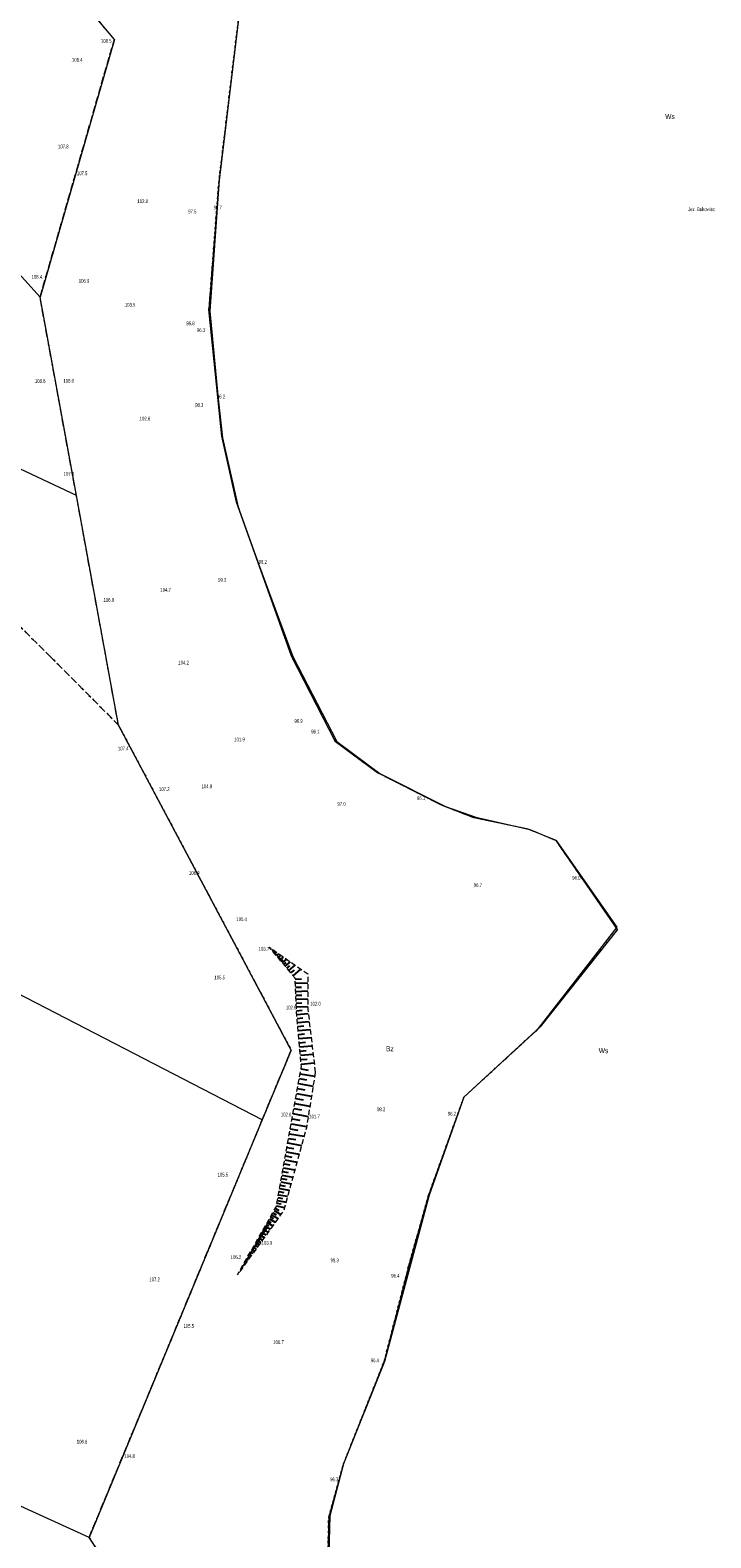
# Model space of a CAD drawing. Header units: metres. Extents: x 5549007 to 5551206, y 5955197 to 5958932.
# Tile 5 of 23: x 5550203 to 5550338, y 5957215 to 5957514. Entities that reach past the tile are written whole.
import ezdxf
from ezdxf.enums import TextEntityAlignment as Align

# ---------------------------------------------------------------- set-up
doc = ezdxf.new("R2010")
doc.units = ezdxf.units.M
for name, pattern in [('1.0_0.5', [1.5, 1, -0.5]), ('219-500', [0]), ('egkk-500', [2, 1.5, -0.5]), ('egug-500', [1, 0.5, -0.5])]:
    doc.linetypes.add(name, pattern=pattern)
doc.layers.get('0').update_dxf_attribs({"color": 2, "lineweight": 5})
doc.styles.get("Standard").update_dxf_attribs({"font": 'Working1250', "width": 0.75})

# ---------------------------------------------------------------- blocks, each defined once
blk = doc.blocks.new('PW01')
at = {"linetype": 'Continuous', "lineweight": 13}
h = blk.add_hatch(color=0, dxfattribs=at)
edge = h.paths.add_edge_path()
edge.add_arc((0, 0), 0.045, 0, 360)

msp = doc.modelspace()

# ---------------------------------------------------------------- linework, layer by layer
at = {"layer": '000 Inne (niezydentyfikowane)', "color": 7, "linetype": 'CONTINUOUS', "lineweight": 25, "flags": 128}
for points in [[(5550250.31, 5957332.05), (5550250.35, 5957332.07)], [(5550250.48, 5957331.85), (5550250.52, 5957331.88)], [(5550250.64, 5957331.65), (5550250.79, 5957331.77)], [(5550250.81, 5957331.45), (5550250.91, 5957331.53)], [(5550250.97, 5957331.25), (5550251.23, 5957331.46)], [(5550251.14, 5957331.05), (5550251.29, 5957331.18)], [(5550251.31, 5957330.85), (5550251.66, 5957331.15)], [(5550251.47, 5957330.65), (5550251.68, 5957330.83)], [(5550251.64, 5957330.46), (5550252.1, 5957330.84)], [(5550251.8, 5957330.26), (5550252.06, 5957330.47)], [(5550251.97, 5957330.06), (5550252.54, 5957330.54)], [(5550252.15, 5957329.84), (5550252.47, 5957330.1)], [(5550252.35, 5957329.6), (5550253.05, 5957330.18)], [(5550252.57, 5957329.33), (5550252.96, 5957329.65)], [(5550252.82, 5957329.03), (5550253.68, 5957329.74)], [(5550253.09, 5957328.71), (5550253.56, 5957329.1)], [(5550253.39, 5957328.35), (5550254.43, 5957329.21)], [(5550253.72, 5957327.95), (5550254.3, 5957328.43)], [(5550254.09, 5957327.51), (5550255.36, 5957328.57)], [(5550254.49, 5957327.02), (5550255.2, 5957327.6)], [(5550254.95, 5957326.47), (5550256.5, 5957327.77)], [(5550255.37, 5957325.8), (5550256.61, 5957325.85)], [(5550255.4, 5957324.99), (5550257.85, 5957325.08)], [(5550255.43, 5957324.18), (5550256.64, 5957324.23)], [(5550255.46, 5957323.38), (5550257.85, 5957323.47)], [(5550255.49, 5957322.6), (5550256.67, 5957322.64)], [(5550255.51, 5957321.82), (5550257.86, 5957321.9)], [(5550255.54, 5957321.05), (5550256.7, 5957321.09)], [(5550255.57, 5957320.28), (5550257.87, 5957320.37)], [(5550255.61, 5957319.53), (5550256.74, 5957319.63)], [(5550255.68, 5957318.77), (5550257.96, 5957318.97)], [(5550255.75, 5957318), (5550256.9, 5957318.1)], [(5550255.82, 5957317.22), (5550258.14, 5957317.42)], [(5550255.89, 5957316.43), (5550257.06, 5957316.54)], [(5550255.96, 5957315.64), (5550258.33, 5957315.85)], [(5550256.03, 5957314.84), (5550257.23, 5957314.94)], [(5550256.1, 5957314.03), (5550258.52, 5957314.24)], [(5550256.17, 5957313.21), (5550257.39, 5957313.32)], [(5550256.24, 5957312.38), (5550258.71, 5957312.6)], [(5550256.32, 5957311.55), (5550257.56, 5957311.66)], [(5550256.39, 5957310.71), (5550258.91, 5957310.93)], [(5550256.47, 5957309.85), (5550257.74, 5957309.96)], [(5550256.34, 5957307.06), (5550259.22, 5957306.55)], [(5550256.51, 5957308.02), (5550257.91, 5957307.77)], [(5550256.54, 5957308.97), (5550259.11, 5957309.2)], [(5550255.82, 5957304.14), (5550257.28, 5957303.88)], [(5550255.99, 5957305.12), (5550258.91, 5957304.6)], [(5550256.17, 5957306.09), (5550257.62, 5957305.83)], [(5550255.28, 5957301.17), (5550258.27, 5957300.63)], [(5550255.46, 5957302.16), (5550256.95, 5957301.9)], [(5550255.64, 5957303.16), (5550258.59, 5957302.63)], [(5550254.74, 5957298.14), (5550256.26, 5957297.87)], [(5550254.92, 5957299.15), (5550257.95, 5957298.61)], [(5550255.1, 5957300.16), (5550256.61, 5957299.89)], [(5550254.21, 5957295.17), (5550257.12, 5957294.65)], [(5550254.38, 5957296.14), (5550255.88, 5957295.87)], [(5550254.56, 5957297.13), (5550257.62, 5957296.58)], [(5550253.57, 5957291.6), (5550256.16, 5957291.14)], [(5550253.72, 5957292.45), (5550255.06, 5957292.22)], [(5550253.88, 5957293.33), (5550256.63, 5957292.84)], [(5550254.04, 5957294.24), (5550255.46, 5957293.99)], [(5550253.14, 5957289.18), (5550254.32, 5957288.97)], [(5550253.28, 5957289.96), (5550255.72, 5957289.53)], [(5550253.42, 5957290.77), (5550254.68, 5957290.54)], [(5550252.49, 5957285.6), (5550254.54, 5957285.23)], [(5550252.61, 5957286.27), (5550253.67, 5957286.08)], [(5550252.74, 5957286.97), (5550254.91, 5957286.58)], [(5550252.87, 5957287.68), (5550253.99, 5957287.48)], [(5550253, 5957288.42), (5550255.3, 5957288.01)], [(5550252.04, 5957283.08), (5550253.86, 5957282.76)], [(5550252.15, 5957283.68), (5550253.09, 5957283.52)], [(5550252.26, 5957284.3), (5550254.19, 5957283.96)], [(5550252.38, 5957284.94), (5550253.37, 5957284.76)], [(5550251.17, 5957279.93), (5550252.52, 5957279.15)], [(5550251.42, 5957280.37), (5550252.12, 5957279.97)], [(5550251.64, 5957280.85), (5550253.26, 5957280.56)], [(5550251.74, 5957281.38), (5550252.57, 5957281.24)], [(5550251.84, 5957281.94), (5550253.55, 5957281.63)], [(5550251.94, 5957282.5), (5550252.82, 5957282.34)], [(5550249.42, 5957276.86), (5550250.44, 5957276.27)], [(5550249.61, 5957277.2), (5550250.14, 5957276.89)], [(5550249.81, 5957277.55), (5550250.91, 5957276.92)], [(5550250.02, 5957277.91), (5550250.59, 5957277.58)], [(5550250.23, 5957278.29), (5550251.41, 5957277.61)], [(5550250.45, 5957278.67), (5550251.06, 5957278.33)], [(5550250.68, 5957279.08), (5550251.95, 5957278.36)], [(5550250.92, 5957279.49), (5550251.57, 5957279.12)], [(5550247.55, 5957273.58), (5550248.23, 5957273.2)], [(5550247.68, 5957273.81), (5550248.03, 5957273.61)], [(5550247.81, 5957274.04), (5550248.54, 5957273.62)], [(5550247.94, 5957274.28), (5550248.32, 5957274.07)], [(5550248.09, 5957274.53), (5550248.87, 5957274.08)], [(5550248.23, 5957274.79), (5550248.64, 5957274.56)], [(5550248.39, 5957275.05), (5550249.22, 5957274.57)], [(5550248.54, 5957275.33), (5550248.97, 5957275.08)], [(5550248.71, 5957275.61), (5550249.6, 5957275.1)], [(5550248.87, 5957275.91), (5550249.34, 5957275.64)], [(5550249.05, 5957276.21), (5550250.01, 5957275.67)], [(5550249.23, 5957276.53), (5550249.72, 5957276.25)], [(5550245.85, 5957270.62), (5550246.04, 5957270.51)], [(5550245.99, 5957270.85), (5550246.37, 5957270.62)], [(5550246.12, 5957271.07), (5550246.32, 5957270.96)], [(5550246.25, 5957271.3), (5550246.68, 5957271.05)], [(5550246.38, 5957271.53), (5550246.61, 5957271.4)], [(5550246.51, 5957271.76), (5550246.99, 5957271.48)], [(5550246.64, 5957271.99), (5550246.89, 5957271.84)], [(5550246.77, 5957272.22), (5550247.3, 5957271.91)], [(5550246.9, 5957272.45), (5550247.18, 5957272.29)], [(5550247.03, 5957272.68), (5550247.61, 5957272.34)], [(5550247.16, 5957272.9), (5550247.46, 5957272.73)], [(5550247.29, 5957273.13), (5550247.92, 5957272.77)], [(5550247.42, 5957273.36), (5550247.75, 5957273.17)], [(5550244.16, 5957267.64), (5550244.2, 5957267.62)], [(5550244.29, 5957267.87), (5550244.32, 5957267.85)], [(5550244.42, 5957268.1), (5550244.51, 5957268.05)], [(5550244.55, 5957268.33), (5550244.61, 5957268.3)], [(5550244.68, 5957268.56), (5550244.82, 5957268.48)], [(5550244.81, 5957268.79), (5550244.89, 5957268.74)], [(5550244.94, 5957269.02), (5550245.13, 5957268.91)], [(5550245.07, 5957269.25), (5550245.18, 5957269.18)], [(5550245.2, 5957269.47), (5550245.44, 5957269.34)], [(5550245.33, 5957269.7), (5550245.47, 5957269.63)], [(5550245.46, 5957269.93), (5550245.75, 5957269.77)], [(5550245.59, 5957270.16), (5550245.75, 5957270.07)], [(5550245.72, 5957270.39), (5550246.06, 5957270.2)]]:
    msp.add_lwpolyline(points, dxfattribs=at)
at = {"layer": '217-kontur klasyfikacyjny', "color": 92, "linetype": 'egkk-500', "lineweight": 18, "flags": 128}
for points in [[(5550219.5, 5957512.07), (5550208.79, 5957524.78)], [(5550204.76, 5957460.96), (5550219.5, 5957512.07)], [(5550211.97, 5957421.63), (5550204.76, 5957460.96)], [(5550220.31, 5957376.17), (5550211.97, 5957421.63)], [(5550190.32, 5957406.09), (5550206.7, 5957389.84)], [(5550206.7, 5957389.84), (5550220.31, 5957376.17)], [(5550254.56, 5957311.75), (5550220.31, 5957376.17)], [(5550248.81, 5957297.89), (5550254.56, 5957311.75)], [(5550214.48, 5957215.13), (5550248.81, 5957297.89)], [(5550254.84, 5957154.35), (5550214.48, 5957215.13)]]:
    msp.add_lwpolyline(points, dxfattribs=at)
at = {"layer": '218-kontur użytku gruntowego', "color": 3, "linetype": 'egug-500', "lineweight": 18, "flags": 128}
for points in [[(5550240.2, 5957483.57), (5550248.95, 5957556.37)], [(5550219.5, 5957512.07), (5550208.79, 5957524.78)], [(5550204.76, 5957460.96), (5550219.5, 5957512.07)], [(5550238.26, 5957458.55), (5550240.2, 5957483.57)], [(5550211.97, 5957421.63), (5550204.76, 5957460.96)], [(5550240.83, 5957433.4), (5550238.26, 5957458.55)], [(5550243.75, 5957420.32), (5550240.83, 5957433.4)], [(5550220.31, 5957376.17), (5550211.97, 5957421.63)], [(5550254.65, 5957389.79), (5550243.75, 5957420.32)], [(5550190.32, 5957406.09), (5550206.7, 5957389.84)], [(5550206.7, 5957389.84), (5550220.31, 5957376.17)], [(5550263.36, 5957372.85), (5550254.65, 5957389.79)], [(5550220.31, 5957376.17), (5550254.56, 5957311.75)], [(5550271.47, 5957366.8), (5550263.36, 5957372.85)], [(5550284.39, 5957360.28), (5550271.47, 5957366.8)], [(5550290.75, 5957357.79), (5550284.39, 5957360.28)], [(5550301.57, 5957355.53), (5550290.75, 5957357.79)], [(5550307.09, 5957353.25), (5550301.57, 5957355.53)], [(5550319.3, 5957335.64), (5550307.09, 5957353.25)], [(5550303.93, 5957316.33), (5550319.3, 5957335.64)], [(5550288.83, 5957302.44), (5550303.93, 5957316.33)], [(5550254.56, 5957311.75), (5550248.81, 5957297.89)], [(5550281.86, 5957283.13), (5550288.83, 5957302.44)], [(5550248.81, 5957297.89), (5550214.48, 5957215.13)], [(5550277.88, 5957269.05), (5550281.86, 5957283.13)], [(5550273, 5957250.03), (5550277.88, 5957269.05)], [(5550264.94, 5957229.75), (5550273, 5957250.03)], [(5550262.01, 5957219.19), (5550264.94, 5957229.75)], [(5550261.86, 5957211.99), (5550262.01, 5957219.19)], [(5550214.48, 5957215.13), (5550254.84, 5957154.35)]]:
    msp.add_lwpolyline(points, dxfattribs=at)
at = {"layer": '219-działka ewidencyjna', "color": 7, "linetype": '219-500', "lineweight": 18, "flags": 128}
for points in [[(5550248.95, 5957556.37), (5550240.2, 5957483.57)], [(5550219.5, 5957512.07), (5550208.79, 5957524.78)], [(5550219.5, 5957512.07), (5550204.76, 5957460.96)], [(5550204.76, 5957460.96), (5550166.97, 5957502.78)], [(5550240.2, 5957483.57), (5550238.26, 5957458.55)], [(5550211.97, 5957421.63), (5550204.76, 5957460.96)], [(5550240.83, 5957433.4), (5550238.26, 5957458.55)], [(5550211.97, 5957421.63), (5550142.67, 5957454.23)], [(5550248.81, 5957297.89), (5549958.49, 5957447.92)], [(5550243.75, 5957420.32), (5550240.83, 5957433.4)], [(5550220.31, 5957376.17), (5550211.97, 5957421.63)], [(5550254.65, 5957389.79), (5550243.75, 5957420.32)], [(5550263.36, 5957372.85), (5550254.65, 5957389.79)], [(5550254.56, 5957311.75), (5550220.31, 5957376.17)], [(5550271.47, 5957366.8), (5550263.36, 5957372.85)], [(5550284.39, 5957360.28), (5550271.47, 5957366.8)], [(5550290.75, 5957357.79), (5550284.39, 5957360.28)], [(5550301.57, 5957355.53), (5550290.75, 5957357.79)], [(5550307.09, 5957353.25), (5550301.57, 5957355.53)], [(5550319.3, 5957335.64), (5550307.09, 5957353.25)], [(5550214.48, 5957215.13), (5549949.57, 5957335.9)], [(5550319.3, 5957335.64), (5550303.93, 5957316.33)], [(5550303.93, 5957316.33), (5550288.83, 5957302.44)], [(5550254.56, 5957311.75), (5550248.81, 5957297.89)], [(5550288.83, 5957302.44), (5550281.86, 5957283.13)], [(5550248.81, 5957297.89), (5550214.48, 5957215.13)], [(5550281.86, 5957283.13), (5550277.88, 5957269.05)], [(5550277.88, 5957269.05), (5550273, 5957250.03)], [(5550273, 5957250.03), (5550264.94, 5957229.75)], [(5550264.94, 5957229.75), (5550262.01, 5957219.19)], [(5550262.01, 5957219.19), (5550261.86, 5957211.99)], [(5550254.84, 5957154.35), (5550214.48, 5957215.13)]]:
    msp.add_lwpolyline(points, dxfattribs=at)
at = {"layer": 'skarpa nieumocniona', "color": 7, "linetype": '1.0_0.5', "lineweight": 18, "flags": 128}
msp.add_lwpolyline([(5550259.34, 5957307.29), (5550257.58, 5957296.32), (5550253.09, 5957279.94), (5550243.91, 5957267.21), (5550251.62, 5957280.72), (5550256.59, 5957308.45), (5550255.59, 5957319.8), (5550255.36, 5957325.98), (5550250.21, 5957332.17), (5550257.84, 5957326.83), (5550257.87, 5957319.73)], close=True, dxfattribs=at)
msp.add_lwpolyline([(5550259.34, 5957307.29), (5550257.58, 5957296.32), (5550253.09, 5957279.94), (5550243.91, 5957267.21), (5550251.62, 5957280.72), (5550256.59, 5957308.45), (5550255.59, 5957319.8), (5550255.36, 5957325.98), (5550250.21, 5957332.17), (5550257.84, 5957326.83), (5550257.87, 5957319.73)], close=True, dxfattribs=at)
at = {"layer": 'woda stojąca', "color": 141, "linetype": 'CONTINUOUS', "lineweight": 18, "flags": 128}
msp.add_lwpolyline([(5550245.09, 5957524.47), (5550240.31, 5957484.23), (5550238.44, 5957458.22), (5550240.08, 5957440.84), (5550240.92, 5957433.12), (5550244.04, 5957419.37), (5550248.11, 5957408.11), (5550254.9, 5957389.76), (5550263.6, 5957372.92), (5550272.13, 5957366.58), (5550285.16, 5957360), (5550291.2, 5957357.91), (5550301.87, 5957355.49), (5550307.08, 5957353.31), (5550319.11, 5957336.08), (5550303.25, 5957315.7), (5550288.83, 5957302.44), (5550281.92, 5957282.96), (5550273.1, 5957250.05), (5550264.94, 5957229.75), (5550262.2, 5957219.45), (5550262.01, 5957211.89)], dxfattribs=at)

# ---------------------------------------------------------------- block references
at = {"layer": 'pikieta naturalna', "color": 7, "linetype": 'CONTINUOUS', "lineweight": 13}
for p in [(5550218.92, 5957511.39), (5550211.09, 5957507.63), (5550208.33, 5957490.47), (5550214.15, 5957485.89), (5550224.07, 5957479.61), (5550234.14, 5957477.57), (5550239.18, 5957478.35), (5550205.17, 5957464.63), (5550212.44, 5957463.82), (5550221.57, 5957459.09), (5550233.78, 5957455.4), (5550237.49, 5957454.81), (5550203.74, 5957443.98), (5550211.49, 5957444.75), (5550239.83, 5957440.89), (5550235.52, 5957439.21), (5550224.52, 5957436.53), (5550211.54, 5957425.57), (5550248.11, 5957408.11), (5550228.62, 5957402.59), (5550240.09, 5957404.56), (5550219.44, 5957400.58), (5550232.18, 5957388.16), (5550255.21, 5957376.58), (5550260.16, 5957375.24), (5550243.27, 5957372.93), (5550222.29, 5957371.88), (5550230.45, 5957363.85), (5550236.79, 5957363.64), (5550281.13, 5957361.29), (5550263.74, 5957360.16), (5550236.37, 5957347.21), (5550311.92, 5957345.5), (5550290.77, 5957344.04), (5550245.78, 5957337.31), (5550250.21, 5957332.17), (5550239.34, 5957325.76), (5550255.59, 5957319.8), (5550258.34, 5957320.56), (5550254.6, 5957298.59), (5550258.15, 5957298.2), (5550271.6, 5957299.63), (5550287.26, 5957298.75), (5550241.03, 5957286.68), (5550248.71, 5957273.15), (5550244.66, 5957270.32), (5550263.19, 5957269.69), (5550226.43, 5957265.92), (5550276.03, 5957267.37), (5550234.26, 5957256.68), (5550253.1, 5957254.25), (5550270.35, 5957249.88), (5550212.04, 5957233.75), (5550222.52, 5957231.64), (5550262.29, 5957226.29)]:
    msp.add_blockref('PW01', p, dxfattribs=at)

# ---------------------------------------------------------------- texts
at = {"layer": '210-oznaczenie konturu użytku gruntowego', "color": 3, "linetype": 'CONTINUOUS', "lineweight": 18, "width": 0.79}
for s, p in [('Ws', (5550328.73, 5957496.28)), ('Bz', (5550273.36, 5957311.52)), ('Ws', (5550315.55, 5957311.13))]:
    msp.add_text(s, height=1, dxfattribs=at).set_placement(p)
at = {"layer": 'pikieta naturalna-Atr2', "color": 7, "width": 0.667}
for s, p in [('108.5', (5550218.92, 5957511.39)), ('108.4', (5550205.17, 5957464.63)), ('107.8', (5550211.54, 5957425.57)), ('106.9', (5550219.44, 5957400.58)), ('96.1', (5550281.13, 5957361.29)), ('96.0', (5550311.92, 5957345.5)), ('105.4', (5550245.78, 5957337.31)), ('102.6', (5550255.59, 5957319.8)), ('102.8', (5550254.6, 5957298.59)), ('96.2', (5550287.26, 5957298.75)), ('105.2', (5550244.66, 5957270.32))]:
    msp.add_text(s, height=0.75, dxfattribs=at).set_placement(p, align=Align.RIGHT)
for s, p in [('108.4', (5550211.09, 5957507.63)), ('107.8', (5550208.33, 5957490.47)), ('102.8', (5550224.07, 5957479.61)), ('97.5', (5550234.14, 5957477.57)), ('95.7', (5550239.18, 5957478.35)), ('106.9', (5550212.44, 5957463.82)), ('103.5', (5550221.57, 5957459.09)), ('96.8', (5550233.78, 5957455.4)), ('108.6', (5550203.74, 5957443.98)), ('96.2', (5550239.83, 5957440.89)), ('98.3', (5550235.52, 5957439.21)), ('102.6', (5550224.52, 5957436.53)), ('96.2', (5550248.11, 5957408.11)), ('99.2', (5550240.09, 5957404.56)), ('104.7', (5550228.62, 5957402.59)), ('104.2', (5550232.18, 5957388.16)), ('96.9', (5550255.21, 5957376.58)), ('101.9', (5550243.27, 5957372.93)), ('104.9', (5550236.79, 5957363.64)), ('97.0', (5550263.74, 5957360.16)), ('96.7', (5550290.77, 5957344.04)), ('105.5', (5550239.34, 5957325.76)), ('102.0', (5550258.34, 5957320.56)), ('101.7', (5550258.15, 5957298.2)), ('98.2', (5550271.6, 5957299.63)), ('103.9', (5550248.71, 5957273.15)), ('107.2', (5550226.43, 5957265.92)), ('96.4', (5550270.35, 5957249.88)), ('106.6', (5550212.04, 5957233.75)), ('96.3', (5550262.29, 5957226.29))]:
    msp.add_text(s, height=0.75, dxfattribs=at).set_placement(p)
for s, p in [('107.5', (5550214.15, 5957485.89)), ('96.3', (5550237.49, 5957454.81)), ('108.0', (5550211.49, 5957444.75)), ('96.1', (5550260.16, 5957375.24)), ('107.4', (5550222.29, 5957371.88)), ('107.2', (5550230.45, 5957363.85)), ('106.9', (5550236.37, 5957347.21)), ('103.7', (5550250.21, 5957332.17)), ('96.4', (5550276.03, 5957267.37)), ('100.7', (5550253.1, 5957254.25))]:
    msp.add_text(s, height=0.75, dxfattribs=at).set_placement(p, align=Align.TOP_RIGHT)
for s, p in [('105.5', (5550241.03, 5957286.68)), ('99.3', (5550263.19, 5957269.69)), ('105.5', (5550234.26, 5957256.68))]:
    msp.add_text(s, height=0.75, dxfattribs=at).set_placement(p, align=Align.CENTER)
msp.add_text('104.8', height=0.75, dxfattribs=at).set_placement((5550222.52, 5957231.64), align=Align.TOP_CENTER)
at = {"layer": 'woda stojąca-Atr103', "color": 141, "width": 0.667}
msp.add_text('Jez. Bukowiec', height=0.75, dxfattribs=at).set_placement((5550333.28, 5957478.02))

doc.saveas('drawing.dxf')
